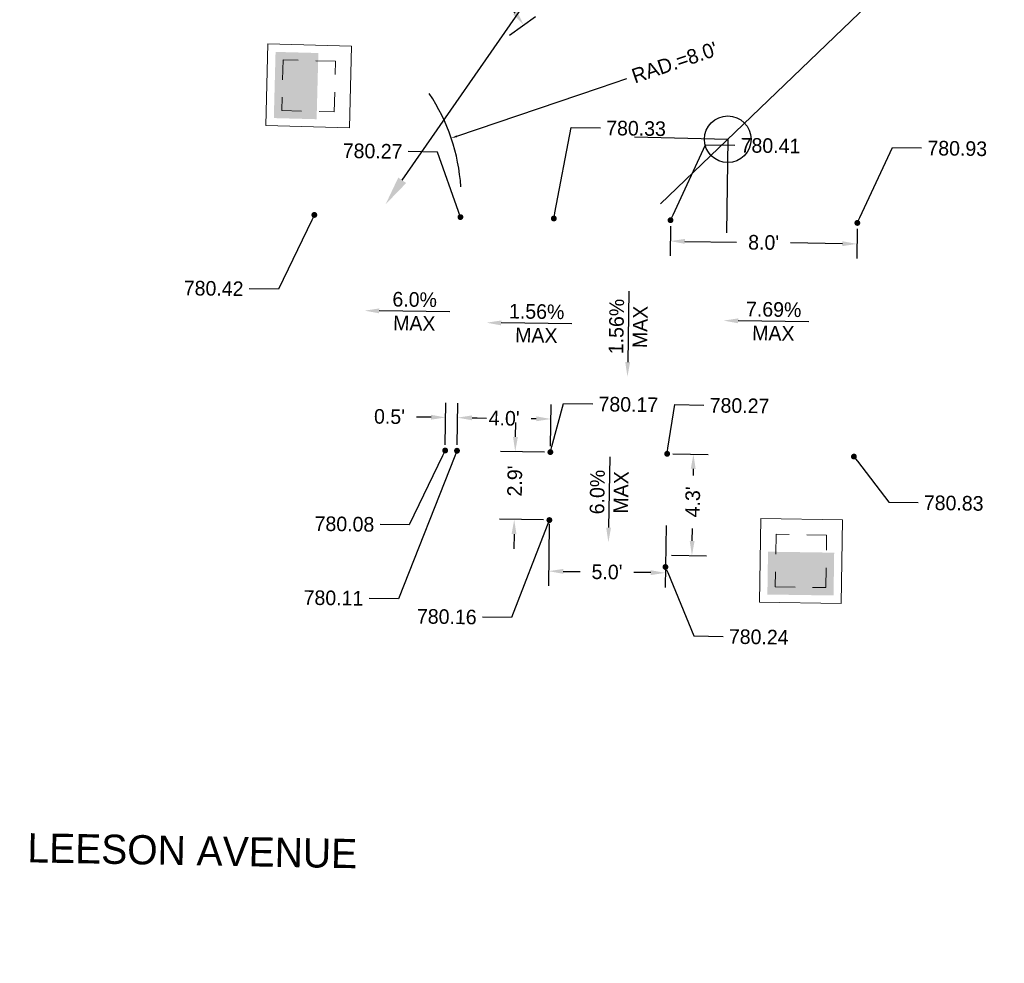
# Model space of a CAD drawing. Header units: feet. Extents: x 1384904 to 1390579, y 443400 to 444295.
# Tile 52 of 57: x 1390013 to 1390056, y 443934 to 443975. Entities that reach past the tile are written whole.
import ezdxf
from ezdxf import colors
from ezdxf.entities.mleader import LeaderData, LeaderLine
from ezdxf.math import Vec2, Vec3

# ---------------------------------------------------------------- set-up
doc = ezdxf.new("R2010")
doc.units = ezdxf.units.FT
doc.header["$MEASUREMENT"] = 0
doc.linetypes.add('drainage01', pattern=[1.6, 0.85, -0.75])
for name, color, linetype in [('DR_P_Cells', 1, 'Continuous'), ('DR_P_Storm_Sewer', 1, 'Continuous'), ('DT_P_Text', 3, 'Continuous'), ('PV_P_Text', 7, 'Continuous'), ('SH_Border', 7, 'Continuous')]:
    doc.layers.add(name, color=color, linetype=linetype)
doc.styles.add('Slanted-Normal', font='font31.shx', dxfattribs={"height": 0.14})
doc.styles.get("Standard").update_dxf_attribs({"font": 'font31.shx'})
doc.dimstyles.get("Standard").update_dxf_attribs({"dimtxt": 0.18, "dimasz": 0.18, "dimexe": 0.18, "dimexo": 0.0625, "dimgap": 0.09, "dimtad": 0, "dimtih": 1, "dimtoh": 1, "dimdec": 4, "dimzin": 0, "dimdsep": 46, "dimtxsty": 'Standard', "dimcen": 0.09, "dimadec": 0, "dimazin": 0, "dimtfac": 1, "dimtdec": 4, "dimtofl": 0, "dimtmove": 0, "dimatfit": 3, "dimfxl": 1, "dimtolj": 1, "dimtzin": 0, "dimarcsym": 0})

# ---------------------------------------------------------------- blocks, each defined once
blk = doc.blocks.new('CB3A-P')
at = {"layer": 'Defpoints', "color": 20, "linetype": 'drainage01', "lineweight": 0}
blk.add_lwpolyline([(1.083, 1.125), (-1.083, 1.125), (-1.083, -1.125), (1.083, -1.125), (1.083, 1.125)], close=True, dxfattribs=at)
at = {"layer": 'DR_P_Cells', "color": 1, "linetype": 'Continuous', "lineweight": 13, "flags": 128}
blk.add_lwpolyline([(-1.75, 1.792), (1.75, 1.792), (1.75, -1.792), (-1.75, -1.792), (-1.75, 1.792)], close=True, dxfattribs=at)
at = {"layer": 'DR_P_Cells', "color": 1, "linetype": 'Continuous', "lineweight": 0, "extrusion": (0, 0, -1)}
blk.add_solid([(1.417, 0.375), (-1.417, 0.375), (1.417, -1.458), (-1.417, -1.458)], dxfattribs=at)
blk = doc.blocks.new('_Dot')
at = {"color": 0, "linetype": 'ByBlock', "lineweight": -2}
blk.add_line((-0.5, 0), (-1, 0), dxfattribs=at)
at = {"color": 0, "linetype": 'ByBlock', "const_width": 0.5}
blk.add_lwpolyline([(-0.25, 0, 1), (0.25, 0, 1)], format="xyb", close=True, dxfattribs=at)
blk = doc.blocks.new('*D1042')
at = {"layer": 'Defpoints', "color": 0, "transparency": 16777216}
for p in [(1390036.125, 443953.469, 781.656), (1390041.124, 443953.395, 781.656), (1390041.091, 443951.117)]:
    blk.add_point(p, dxfattribs=at)
at = {"layer": 'PV_P_Text', "color": 0, "lineweight": -2, "transparency": 16777216}
for p, q in [((1390036.121, 443953.219), (1390036.082, 443950.565)), ((1390041.121, 443953.145), (1390041.081, 443950.492)), ((1390036.716, 443951.181), (1390037.436, 443951.171)), ((1390040.466, 443951.126), (1390039.746, 443951.137))]:
    blk.add_line(p, q, dxfattribs=at)
at = {"layer": 'PV_P_Text', "color": 0, "transparency": 16777216}
for points in [[(1390036.718, 443951.285), (1390036.715, 443951.077), (1390036.091, 443951.19)], [(1390040.467, 443951.23), (1390040.464, 443951.022), (1390041.091, 443951.117)]]:
    blk.add_solid(points, dxfattribs=at)
at = {"layer": 'PV_P_Text', "color": 0, "transparency": 16777216, "insert": (1390038.591, 443951.154), "char_height": 0.625, "attachment_point": 5, "rotation": 359.156}
blk.add_mtext("\\A1;5.0'", dxfattribs=at)
blk = doc.blocks.new('*D1043')
at = {"layer": 'Defpoints', "color": 0, "transparency": 16777216}
for p in [(1390041.313, 443966.211, 1563.311), (1390049.312, 443966.093, 1563.311), (1390049.299, 443965.197)]:
    blk.add_point(p, dxfattribs=at)
at = {"layer": 'PV_P_Text', "color": 0, "lineweight": -2, "transparency": 16777216}
for p, q in [((1390041.309, 443965.961), (1390041.291, 443964.69)), ((1390049.308, 443965.843), (1390049.29, 443964.572)), ((1390041.925, 443965.305), (1390044.144, 443965.273)), ((1390048.674, 443965.206), (1390046.455, 443965.239))]:
    blk.add_line(p, q, dxfattribs=at)
at = {"layer": 'PV_P_Text', "color": 0, "transparency": 16777216}
for points in [[(1390041.926, 443965.41), (1390041.923, 443965.201), (1390041.3, 443965.315)], [(1390048.676, 443965.31), (1390048.672, 443965.102), (1390049.299, 443965.197)]]:
    blk.add_solid(points, dxfattribs=at)
at = {"layer": 'PV_P_Text', "color": 0, "transparency": 16777216, "insert": (1390045.299, 443965.256), "char_height": 0.625, "attachment_point": 5, "rotation": 359.156}
blk.add_mtext("\\A1;8.0'", dxfattribs=at)
blk = doc.blocks.new('*D1044')
at = {"layer": 'Defpoints', "color": 0, "transparency": 16777216}
for p in [(1390032.188, 443957.761), (1390031.66, 443956.352, 780.584), (1390032.167, 443956.345)]:
    blk.add_point(p, dxfattribs=at)
at = {"layer": 'PV_P_Text', "color": 0, "lineweight": -2, "transparency": 16777216}
for p, q in [((1390031.663, 443956.602), (1390031.69, 443958.394)), ((1390032.17, 443956.595), (1390032.197, 443958.386)), ((1390031.056, 443957.778), (1390030.431, 443957.787)), ((1390032.812, 443957.752), (1390033.437, 443957.743))]:
    blk.add_line(p, q, dxfattribs=at)
at = {"layer": 'PV_P_Text', "color": 0, "transparency": 16777216}
for points in [[(1390031.057, 443957.882), (1390031.054, 443957.674), (1390031.68, 443957.769)], [(1390032.814, 443957.856), (1390032.811, 443957.648), (1390032.188, 443957.761)]]:
    blk.add_solid(points, dxfattribs=at)
at = {"layer": 'PV_P_Text', "color": 0, "transparency": 16777216, "insert": (1390029.275, 443957.804), "char_height": 0.625, "attachment_point": 5, "rotation": 359.156}
blk.add_mtext("\\A1;0.5'", dxfattribs=at)
blk = doc.blocks.new('*D1045')
at = {"layer": 'Defpoints', "color": 0, "transparency": 16777216}
for p in [(1390036.187, 443957.702), (1390032.167, 443956.345), (1390036.166, 443956.286)]:
    blk.add_point(p, dxfattribs=at)
at = {"layer": 'PV_P_Text', "color": 0, "lineweight": -2, "transparency": 16777216}
for p, q in [((1390032.17, 443956.595), (1390032.197, 443958.386)), ((1390036.17, 443956.536), (1390036.196, 443958.327)), ((1390032.812, 443957.752), (1390033.03, 443957.749)), ((1390035.562, 443957.711), (1390035.345, 443957.715))]:
    blk.add_line(p, q, dxfattribs=at)
at = {"layer": 'PV_P_Text', "color": 0, "transparency": 16777216}
for points in [[(1390032.814, 443957.856), (1390032.811, 443957.648), (1390032.188, 443957.761)], [(1390035.564, 443957.816), (1390035.561, 443957.607), (1390036.187, 443957.702)]]:
    blk.add_solid(points, dxfattribs=at)
at = {"layer": 'PV_P_Text', "color": 0, "transparency": 16777216, "insert": (1390034.187, 443957.732), "char_height": 0.625, "attachment_point": 5, "rotation": 359.156}
blk.add_mtext("\\A1;4.0'", dxfattribs=at)
blk = doc.blocks.new('*D1047')
at = {"layer": 'Defpoints', "color": 0, "transparency": 16777216}
for p in [(1390036.166, 443956.286, 1.435), (1390034.618, 443953.399), (1390036.123, 443953.377)]:
    blk.add_point(p, dxfattribs=at)
at = {"layer": 'PV_P_Text', "color": 0, "lineweight": -2, "transparency": 16777216}
for p, q in [((1390034.67, 443956.933), (1390034.68, 443957.558)), ((1390035.916, 443956.29), (1390034.036, 443956.317)), ((1390035.873, 443953.381), (1390033.993, 443953.409)), ((1390034.609, 443952.774), (1390034.6, 443952.15))]:
    blk.add_line(p, q, dxfattribs=at)
at = {"layer": 'PV_P_Text', "color": 0, "transparency": 16777216}
for points in [[(1390034.566, 443956.935), (1390034.775, 443956.932), (1390034.661, 443956.308)], [(1390034.505, 443952.776), (1390034.713, 443952.773), (1390034.618, 443953.399)]]:
    blk.add_solid(points, dxfattribs=at)
at = {"layer": 'PV_P_Text', "color": 0, "transparency": 16777216, "insert": (1390034.643, 443955.048), "char_height": 0.625, "attachment_point": 5, "rotation": 89.156}
blk.add_mtext("\\A1;2.9'", dxfattribs=at)
blk = doc.blocks.new('*D1048')
at = {"layer": 'Defpoints', "color": 0, "transparency": 16777216}
for p in [(1390041.166, 443956.212, -780.736), (1390041.102, 443951.873), (1390042.229, 443951.857)]:
    blk.add_point(p, dxfattribs=at)
at = {"layer": 'PV_P_Text', "color": 0, "lineweight": -2, "transparency": 16777216}
for p, q in [((1390041.416, 443956.209), (1390042.918, 443956.187)), ((1390042.284, 443955.571), (1390042.279, 443955.288)), ((1390042.238, 443952.482), (1390042.246, 443953.022)), ((1390041.352, 443951.87), (1390042.854, 443951.848))]:
    blk.add_line(p, q, dxfattribs=at)
at = {"layer": 'PV_P_Text', "color": 0, "transparency": 16777216}
for points in [[(1390042.179, 443955.572), (1390042.388, 443955.569), (1390042.293, 443956.196)], [(1390042.134, 443952.483), (1390042.342, 443952.48), (1390042.229, 443951.857)]]:
    blk.add_solid(points, dxfattribs=at)
at = {"layer": 'PV_P_Text', "color": 0, "transparency": 16777216, "insert": (1390042.263, 443954.155), "char_height": 0.625, "attachment_point": 5, "rotation": 89.156}
blk.add_mtext("\\A1;4.3'", dxfattribs=at)
blk = doc.blocks.new('*D1064')
at = {"layer": 'Defpoints', "color": 0, "transparency": 16777216}
for p in [(1387540.978, 443974.544), (1387672.964, 443972.599), (1387677.04, 443965.292), (1390194.578, 443935.45), (1387670.013, 443772.371)]:
    blk.add_point(p, dxfattribs=at)
at = {"layer": 'DT_P_Text', "color": 0, "lineweight": -2, "transparency": 16777216}
for start, end in [(324.3381, 350.5889), (277.7229, 301.5818)]:
    blk.add_arc((1387672.964, 443972.6), 8.368, start, end, dxfattribs=at)
at = {"layer": 'DT_P_Text', "color": 0, "transparency": 16777216}
for points in [[(1387681.011, 443971.25), (1387681.426, 443971.213), (1387681.33, 443972.476)], [(1387674.101, 443964.1), (1387674.076, 443964.516), (1387672.84, 443964.233)]]:
    blk.add_solid(points, dxfattribs=at)
at = {"layer": 'DT_P_Text', "color": 0, "transparency": 16777216, "insert": (1387678.793, 443966.596), "char_height": 1.25, "attachment_point": 5}
blk.add_mtext('\\A1;90°0\'0"', dxfattribs=at)
blk = doc.blocks.new('*D1065')
at = {"layer": 'Defpoints', "color": 0, "transparency": 16777216}
for p in [(1387895.133, 444137.116), (1387540.978, 443974.544), (1387898.945, 443973.296), (1387891.696, 443959.376), (1390194.578, 443935.45)]:
    blk.add_point(p, dxfattribs=at)
at = {"layer": 'DT_P_Text', "color": 0, "lineweight": -2, "transparency": 16777216}
for start, end in [(56.546, 80.0108), (8.0373, 33.7515)]:
    blk.add_arc((1387891.89, 443969.374), 8.072, start, end, dxfattribs=at)
at = {"layer": 'DT_P_Text', "color": 0, "transparency": 16777216}
for points in [[(1387893.27, 443977.117), (1387893.31, 443977.531), (1387892.046, 443977.445)], [(1387900.09, 443970.516), (1387899.675, 443970.49), (1387899.961, 443969.255)]]:
    blk.add_solid(points, dxfattribs=at)
at = {"layer": 'DT_P_Text', "color": 0, "transparency": 16777216, "insert": (1387897.694, 443974.984), "char_height": 1.25, "attachment_point": 5}
blk.add_mtext('\\A1;89°44\'10"', dxfattribs=at)
blk = doc.blocks.new('*D1066')
at = {"layer": 'Defpoints', "color": 0, "transparency": 16777216}
for p in [(1388170.018, 444145.729), (1387540.978, 443974.544), (1388173.064, 443969.457), (1388165.387, 443955.345), (1390194.578, 443935.45)]:
    blk.add_point(p, dxfattribs=at)
at = {"layer": 'DT_P_Text', "color": 0, "lineweight": -2, "transparency": 16777216}
for start, end in [(55.6454, 80.1702), (7.5921, 34.109)]:
    blk.add_arc((1388165.63, 443965.341), 8.497, start, end, dxfattribs=at)
at = {"layer": 'DT_P_Text', "color": 0, "transparency": 16777216}
for points in [[(1388167.06, 443973.507), (1388167.101, 443973.921), (1388165.837, 443973.836)], [(1388174.261, 443966.476), (1388173.845, 443966.452), (1388174.126, 443965.216)]]:
    blk.add_solid(points, dxfattribs=at)
at = {"layer": 'DT_P_Text', "color": 0, "transparency": 16777216, "insert": (1388171.755, 443971.231), "char_height": 1.25, "attachment_point": 5}
blk.add_mtext('\\A1;89°27\'2"', dxfattribs=at)
blk = doc.blocks.new('*D1067')
at = {"layer": 'Defpoints', "color": 0, "transparency": 16777216}
for p in [(1387540.978, 443974.544), (1388536.58, 443959.876), (1388529.293, 443955.832), (1390194.578, 443935.45), (1388524.619, 443400.178)]:
    blk.add_point(p, dxfattribs=at)
at = {"layer": 'DT_P_Text', "color": 0, "lineweight": -2, "transparency": 16777216}
for start, end in [(187.7578, 214.0032), (236.0186, 260.174)]:
    blk.add_arc((1388536.58, 443959.876), 8.334, start, end, dxfattribs=at)
at = {"layer": 'DT_P_Text', "color": 0, "transparency": 16777216}
for points in [[(1388528.114, 443958.739), (1388528.53, 443958.764), (1388528.247, 443959.999)], [(1388535.177, 443951.872), (1388535.137, 443951.457), (1388536.402, 443951.544)]]:
    blk.add_solid(points, dxfattribs=at)
at = {"layer": 'DT_P_Text', "color": 0, "transparency": 16777216, "insert": (1388530.581, 443954.091), "char_height": 1.25, "attachment_point": 5}
blk.add_mtext('\\A1;89°37\'11"', dxfattribs=at)
blk = doc.blocks.new('*D1068')
at = {"layer": 'Defpoints', "color": 0, "transparency": 16777216}
for p in [(1388548.528, 444294.604), (1387540.978, 443974.544), (1388551.278, 443965.867), (1388540.113, 443949.824), (1390194.578, 443935.45)]:
    blk.add_point(p, dxfattribs=at)
at = {"layer": 'DT_P_Text', "color": 0, "lineweight": -2, "transparency": 16777216}
for start, end in [(51.56, 82.8622), (4.8957, 37.0861)]:
    blk.add_arc((1388540.357, 443959.821), 12.483, start, end, dxfattribs=at)
at = {"layer": 'DT_P_Text', "color": 0, "transparency": 16777216}
for points in [[(1388541.893, 443971.999), (1388541.924, 443972.415), (1388540.662, 443972.3)], [(1388553.003, 443960.893), (1388552.586, 443960.879), (1388552.839, 443959.637)]]:
    blk.add_solid(points, dxfattribs=at)
at = {"layer": 'DT_P_Text', "color": 0, "transparency": 16777216, "insert": (1388549.355, 443968.473), "char_height": 1.25, "attachment_point": 5}
blk.add_mtext('\\A1;89°26\'46"', dxfattribs=at)
blk = doc.blocks.new('*D1069')
at = {"layer": 'Defpoints', "color": 0, "transparency": 16777216}
for p in [(1387540.978, 443974.544), (1388891.872, 443954.644), (1388895.842, 443947.513), (1390194.578, 443935.45), (1388883.325, 443416.879)]:
    blk.add_point(p, dxfattribs=at)
at = {"layer": 'DT_P_Text', "color": 0, "lineweight": -2, "transparency": 16777216}
for start, end in [(324.5503, 350.3708), (277.8746, 301.1614)]:
    blk.add_arc((1388891.872, 443954.642), 8.16, start, end, dxfattribs=at)
at = {"layer": 'DT_P_Text', "color": 0, "transparency": 16777216}
for points in [[(1388899.71, 443953.296), (1388900.125, 443953.258), (1388900.032, 443954.522)], [(1388893.003, 443946.351), (1388892.978, 443946.767), (1388891.743, 443946.483)]]:
    blk.add_solid(points, dxfattribs=at)
at = {"layer": 'DT_P_Text', "color": 0, "transparency": 16777216, "insert": (1388897.553, 443948.784), "char_height": 1.25, "attachment_point": 5}
blk.add_mtext('\\A1;90°3\'59"', dxfattribs=at)
blk = doc.blocks.new('*D1070')
at = {"layer": 'Defpoints', "color": 0, "transparency": 16777216}
for p in [(1389005.131, 444177.177), (1387540.978, 443974.544), (1389009.168, 443958.886), (1388998.333, 443943.075), (1390194.578, 443935.45)]:
    blk.add_point(p, dxfattribs=at)
at = {"layer": 'DT_P_Text', "color": 0, "lineweight": -2, "transparency": 16777216}
for start, end in [(51.7097, 82.387), (5.1056, 36.7305)]:
    blk.add_arc((1388998.623, 443953.069), 12.043, start, end, dxfattribs=at)
at = {"layer": 'DT_P_Text', "color": 0, "transparency": 16777216}
for points in [[(1389000.202, 443964.799), (1389000.235, 443965.214), (1388998.973, 443965.107)], [(1389010.827, 443954.149), (1389010.41, 443954.133), (1389010.665, 443952.892)]]:
    blk.add_solid(points, dxfattribs=at)
at = {"layer": 'DT_P_Text', "color": 0, "transparency": 16777216, "insert": (1389007.323, 443961.397), "char_height": 1.25, "attachment_point": 5}
blk.add_mtext('\\A1;89°10\'51"', dxfattribs=at)
blk = doc.blocks.new('*D1071')
at = {"layer": 'Defpoints', "color": 0, "transparency": 16777216}
for p in [(1389529.023, 444160.851), (1387540.978, 443974.544), (1389519.597, 443952.651), (1389523.362, 443935.339), (1390194.578, 443935.45)]:
    blk.add_point(p, dxfattribs=at)
at = {"layer": 'DT_P_Text', "color": 0, "lineweight": -2, "transparency": 16777216}
for start, end in [(97.1524, 121.1449), (144.1097, 170.5654)]:
    blk.add_arc((1389523.613, 443945.335), 8.345, start, end, dxfattribs=at)
at = {"layer": 'DT_P_Text', "color": 0, "transparency": 16777216}
for points in [[(1389522.563, 443953.823), (1389522.584, 443953.407), (1389523.822, 443953.677)], [(1389515.588, 443946.684), (1389515.173, 443946.722), (1389515.269, 443945.458)]]:
    blk.add_solid(points, dxfattribs=at)
at = {"layer": 'DT_P_Text', "color": 0, "transparency": 16777216, "insert": (1389517.83, 443951.352), "char_height": 1.25, "attachment_point": 5}
blk.add_mtext('\\A1;90°35\'39"', dxfattribs=at)
blk = doc.blocks.new('*D1073')
at = {"layer": 'Defpoints', "color": 0, "transparency": 16777216}
for p in [(1390033.801, 443976.292), (1390032.988, 443975.716), (1390034.21, 443973.99, -1562.391)]:
    blk.add_point(p, dxfattribs=at)
at = {"layer": 'PV_P_Text', "color": 0, "lineweight": -2, "transparency": 16777216}
for p, q in [((1390033.192, 443975.861), (1390034.311, 443976.653)), ((1390033.801, 443976.292), (1390033.44, 443976.802)), ((1390034.662, 443975.076), (1390034.162, 443975.782)), ((1390034.414, 443974.135), (1390035.533, 443974.927))]:
    blk.add_line(p, q, dxfattribs=at)
at = {"layer": 'PV_P_Text', "color": 0, "transparency": 16777216}
for points in [[(1390034.247, 443975.842), (1390034.077, 443975.721), (1390033.801, 443976.292)], [(1390034.747, 443975.136), (1390034.577, 443975.016), (1390035.023, 443974.566)]]:
    blk.add_solid(points, dxfattribs=at)
at = {"layer": 'PV_P_Text', "color": 0, "transparency": 16777216, "insert": (1390032.775, 443977.741), "char_height": 0.625, "attachment_point": 5, "rotation": 305.2935}
blk.add_mtext("\\A1;2.0'", dxfattribs=at)

msp = doc.modelspace()

# ---------------------------------------------------------------- linework, layer by layer
at = {"layer": 'DT_P_Text'}
for points in [[(1390040.87714, 443966.90584), (1390053.66271, 443979.17653)], [(1390039.76447, 443969.78099), (1390043.76308, 443969.67556), (1390043.70416, 443965.67599)]]:
    msp.add_lwpolyline(points, dxfattribs=at)
msp.add_circle((1390043.76308, 443969.67556), 1, dxfattribs=at)
at = {"layer": 'PV_P_Text', "linetype": 'ByBlock', "lineweight": -2}
for points in [[(1390039.53025, 443963.16847), (1390039.47685, 443960.13892)], [(1390031.86233, 443962.28603), (1390028.83264, 443962.33067)], [(1390037.08763, 443961.77041), (1390034.05794, 443961.81504)], [(1390038.7084, 443956.08354), (1390038.66008, 443953.05391)]]:
    msp.add_lwpolyline(points, dxfattribs=at)
at = {"layer": 'PV_P_Text', "linetype": 'ByBlock', "lineweight": -2, "elevation": 781.328}
msp.add_lwpolyline([(1390047.23835, 443961.86018), (1390044.20865, 443961.90482)], dxfattribs=at)
at = {"layer": 'PV_P_Text'}
for points in [[(1390028.8311, 443962.22651), (1390028.20771, 443962.33987), (1390028.83417, 443962.43482)], [(1390034.0564, 443961.71089), (1390033.433, 443961.82425), (1390034.05947, 443961.9192)], [(1390044.20712, 443961.80066, 781.328), (1390043.58372, 443961.91402, 781.328), (1390044.21019, 443962.00897, 781.328)], [(1390039.581, 443960.13709), (1390039.46584, 443959.51402), (1390039.3727, 443960.14076)], [(1390038.76423, 443953.05225), (1390038.65011, 443952.42899), (1390038.55592, 443953.05557)]]:
    msp.add_solid(points, dxfattribs=at)
at = {"layer": 'SH_Border'}
msp.add_lwpolyline([(1390032.3331, 443967.64093, 0.13199479), (1390030.98145, 443971.62855)], format="xyb", dxfattribs=at)

# ---------------------------------------------------------------- block references
at = {"layer": 'DR_P_Storm_Sewer', "color": 1}
for p, rotation in [((1390025.81706, 443971.95985, 780.403), 268.4896142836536), ((1390046.89879, 443951.62741, 780.82171), 359.1559594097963)]:
    msp.add_blockref('CB3A-P', p, dxfattribs=dict(at, rotation=rotation))

# ---------------------------------------------------------------- texts
at = {"layer": 'DT_P_Text', "insert": (1390013.78364, 443939.97954, 780.5878), "char_height": 1.25, "width": 29.678584, "attachment_point": 1, "rotation": 358.961846, "style": 'Slanted-Normal'}
msp.add_mtext('LEESON AVENUE', dxfattribs=at)
at = {"layer": 'PV_P_Text', "char_height": 0.625, "attachment_point": 5}
for s, insert, rotation in [('6.0%', (1390030.35494, 443962.81467), 359.155959), ('1.56%', (1390035.58024, 443962.29904), 359.155959), ('1.56%', (1390038.99726, 443961.66262), 88.990157), ('7.69%', (1390045.73096, 443962.38882, 781.328), 359.155959), ('MAX', (1390030.34003, 443961.80203), 359.155959), ('MAX', (1390040.00985, 443961.64477), 88.990157), ('MAX', (1390045.71604, 443961.37618, 781.328), 359.155959), ('MAX', (1390035.56532, 443961.28641), 359.155959), ('6.0%', (1390038.17793, 443954.5768), 89.086176), ('MAX', (1390039.19055, 443954.56065), 89.086176)]:
    msp.add_mtext(s, dxfattribs=dict(at, insert=insert, rotation=rotation))

# ---------------------------------------------------------------- dimensions: what is measured, and where the dimension line sits
at = {"layer": 'DT_P_Text'}
for base, line1, line2, picture, middle in [((1388551.27813, 443965.86722), ((1387540.978, 443974.544), (1390194.57763, 443935.45023)), ((1388540.11322, 443949.82405), (1388548.52762, 444294.60374)), '*D1068', (1388549.35503, 443968.47325)), ((1389009.16818, 443958.8865), ((1387540.978, 443974.544), (1390194.57763, 443935.45023)), ((1388998.33294, 443943.07455), (1389005.1309, 444177.17687)), '*D1070', (1389007.32318, 443961.39682)), ((1389519.59746, 443952.65059), ((1387540.978, 443974.544), (1390194.57763, 443935.45023)), ((1389523.36155, 443935.33874), (1389529.02312, 444160.85051)), '*D1071', (1389517.83048, 443951.35217)), ((1388173.06391, 443969.45743), ((1387540.978, 443974.544), (1390194.57763, 443935.45023)), ((1388165.38689, 443955.34459), (1388170.01841, 444145.72851)), '*D1066', (1388171.75473, 443971.23141)), ((1387898.94504, 443973.29609), ((1387540.978, 443974.544), (1390194.57763, 443935.45023)), ((1387891.69628, 443959.37596), (1387895.13342, 444137.11607)), '*D1065', (1387897.69389, 443974.98408)), ((1387677.04029, 443965.2921), ((1387670.0134, 443772.37098), (1387672.96367, 443972.59925)), ((1387540.978, 443974.544), (1390194.57763, 443935.45023)), '*D1064', (1387678.79269, 443966.5962)), ((1388529.29261, 443955.83234), ((1388524.61868, 443400.17799), (1388536.57959, 443959.87645)), ((1387540.978, 443974.544), (1390194.57763, 443935.45023)), '*D1067', (1388530.58119, 443954.09076)), ((1388895.84236, 443947.5127), ((1387540.978, 443974.544), (1390194.57763, 443935.45023)), ((1388883.32531, 443416.87915), (1388891.87229, 443954.64389)), '*D1069', (1388897.55345, 443948.78426))]:
    dim = msp.add_angular_dim_2l(base=base, line1=line1, line2=line2, dimstyle='Standard', override={"dimscale": 10, "dimtxt": 0.125, "dimasz": 0.125, "dimgap": 0.05, "dimaunit": 1, "dimadec": 3}, dxfattribs=at)
    dim.commit()
    dim.dimension.update_dxf_attribs({"geometry": picture, "text_midpoint": middle})
at = {"layer": 'PV_P_Text'}
for base, p1, p2, angle, text, picture, middle in [((1390033.80108, 443976.29171, 1562.39119), (1390034.20976, 443973.99033), (1390032.98807, 443975.71621, 1562.39119), 125.293477, "2.0'", '*D1073', (1390032.77537, 443977.74071, 1562.39119)), ((1390032.18755, 443957.76113), (1390031.65963, 443956.35241, 780.58448), (1390032.16668, 443956.34494), 359.155959, "<>'", '*D1044', (1390029.27549, 443957.80403)), ((1390036.18711, 443957.7022), (1390032.16668, 443956.34494), (1390036.16625, 443956.28601), 359.155959, "<>'", '*D1045', (1390034.18733, 443957.73167)), ((1390034.61829, 443953.39941, 780.66126), (1390036.16625, 443956.28601, 782.09615), (1390036.1234, 443953.37724, 780.66126), 269.155959, "<>'", '*D1047', (1390034.64258, 443955.04793, 780.66126)), ((1390042.2288, 443951.85678, 780.73569), (1390041.16571, 443956.21236), (1390041.10178, 443951.87338, 780.73569), 269.155959, "<>'", '*D1048', (1390042.26266, 443954.15513, 780.73569))]:
    dim = msp.add_linear_dim(base=base, p1=p1, p2=p2, angle=angle, text=text, dimstyle='Standard', override={"dimscale": 5, "dimtxt": 0.125, "dimasz": 0.125, "dimexe": 0.125, "dimexo": 0.05, "dimgap": 0.05, "dimtih": 0, "dimtoh": 0, "dimdec": 1}, dxfattribs=at)
    dim.commit()
    dim.dimension.update_dxf_attribs({"geometry": picture, "text_midpoint": middle, "dimtype": 161})
for p1, p2, distance, picture, middle in [((1390041.31301, 443966.21127), (1390049.31215, 443966.09343), -0.89674, '*D1043', (1390045.29937, 443965.25571, -1563.311)), ((1390036.12475, 443953.46888), (1390041.1242, 443953.39523), -2.27872, '*D1042', (1390038.59091, 443951.15359, -781.6555))]:
    dim = msp.add_aligned_dim(p1=p1, p2=p2, distance=distance, text="<>'", dimstyle='Standard', override={"dimscale": 5, "dimtxt": 0.125, "dimasz": 0.125, "dimexe": 0.125, "dimexo": 0.05, "dimgap": 0.05, "dimtih": 0, "dimtoh": 0, "dimdec": 1}, dxfattribs=at)
    dim.commit()
    dim.dimension.update_dxf_attribs({"geometry": picture, "text_midpoint": middle})

# ---------------------------------------------------------------- leaders
at = {"layer": 'DT_P_Text'}
ml = msp.add_multileader_mtext('Standard', dxfattribs=at)
ml.set_content('CURB RAMP #27', color=256)
ml.set_leader_properties()
ml.build(insert=Vec2(0, 0))
ml.multileader.update_dxf_attribs({"text_right_attachment_type": 2, "dogleg_length": 0.25, "arrow_head_size": 1.25, "scale": 10})
ctx = ml.context
ctx.base_point, ctx.scale, ctx.char_height, ctx.arrow_head_size, ctx.landing_gap_size, ctx.plane_origin = Vec3(1390046.73081, 443988.69572), 10, 1.25, 1.25, 0.9, Vec3(1390029.10832, 443966.89113)
ctx.right_attachment = 2
notes = []
notes.append((ctx, [(1, (1, 1, 0), (1390044.23081, 443988.69572), (1, 0), 2.5, [(0, [(1390029.10832, 443966.89113)], 0, [])])]))
ctx.mtext.insert, ctx.mtext.flow_direction = Vec3(1390047.63081, 443989.32072), 5
at = {"layer": 'PV_P_Text'}
ml = msp.add_multileader_mtext('Standard', dxfattribs=at)
ml.set_content("RAD.=8.0'", color=256)
ml.set_leader_properties()
ml.build(insert=Vec2(0, 0))
ml.multileader.update_dxf_attribs({"text_right_attachment_type": 2, "dogleg_length": 0.25, "arrow_head_size": 0.25, "scale": 5})
ctx = ml.context
ctx.base_point, ctx.scale, ctx.char_height, ctx.arrow_head_size, ctx.landing_gap_size, ctx.plane_origin, ctx.plane_x_axis, ctx.plane_y_axis = Vec3(1390039.44697, 443972.27514), 5, 0.625, 0.25, 0.25, Vec3(1390039.21652, 443965.88614), Vec3(0.9470723, 0.32102033), Vec3(-0.32102033, 0.9470723)
ctx.right_attachment = 2
notes.append((ctx, [(0, (1, 1, 0), (1390038.26313, 443971.87387), (0.9470723, 0.32102033), 1.25, [(0, [(1390031.92045, 443969.72395)], 0, [])])]))
ctx.mtext.insert, ctx.mtext.text_direction, ctx.mtext.rotation, ctx.mtext.flow_direction = Vec3(1390039.58342, 443972.65136), Vec3(0.9470723, 0.32102033), 0.32680664, 5
ml = msp.add_multileader_mtext('Standard', dxfattribs=at)
ml.set_content('780.33', color=256)
ml.set_leader_properties()
ml.set_arrow_properties(name='DOT')
ml.build(insert=Vec2(0, 0))
ml.multileader.update_dxf_attribs({"text_right_attachment_type": 2, "dogleg_length": 0.25, "arrow_head_size": 0.25, "scale": 5})
ctx = ml.context
ctx.base_point, ctx.scale, ctx.char_height, ctx.arrow_head_size, ctx.landing_gap_size, ctx.plane_origin, ctx.plane_x_axis, ctx.plane_y_axis = Vec3(1390038.30743, 443970.16694), 5, 0.625, 0.25, 0.25, Vec3(1390035.5812, 443966.25341), Vec3(0.9998915, -0.01473075), Vec3(0.01473075, 0.9998915)
ctx.right_attachment = 2
notes.append((ctx, [(0, (1, 1, 0), (1390037.05757, 443970.18536), (0.9998915, -0.01473075), 1.25, [(0, [(1390036.31356, 443966.28493)], 0, [])])]))
ctx.mtext.insert, ctx.mtext.text_direction, ctx.mtext.rotation, ctx.mtext.flow_direction = Vec3(1390038.56201, 443970.47573), Vec3(0.9998915, -0.01473075), 6.26845402, 5
ml = msp.add_multileader_mtext('Standard', dxfattribs=at)
ml.set_content('780.41', color=256)
ml.set_leader_properties()
ml.set_arrow_properties(name='DOT')
ml.build(insert=Vec2(0, 0))
ml.multileader.update_dxf_attribs({"text_right_attachment_type": 2, "dogleg_length": 0.25, "arrow_head_size": 0.25, "scale": 5})
ctx = ml.context
ctx.base_point, ctx.scale, ctx.char_height, ctx.arrow_head_size, ctx.landing_gap_size, ctx.plane_origin, ctx.plane_x_axis, ctx.plane_y_axis = Vec3(1390044.06509, 443969.42561), 5, 0.625, 0.25, 0.25, Vec3(1390040.58066, 443966.17976), Vec3(0.9998915, -0.01473075), Vec3(0.01473075, 0.9998915)
ctx.right_attachment = 2
notes.append((ctx, [(0, (1, 1, 0), (1390042.81523, 443969.44402), (0.9998915, -0.01473075), 1.25, [(0, [(1390041.31301, 443966.21127)], 0, [])])]))
ctx.mtext.insert, ctx.mtext.text_direction, ctx.mtext.rotation, ctx.mtext.flow_direction = Vec3(1390044.31967, 443969.73439), Vec3(0.9998915, -0.01473075), 6.26845402, 5
ml = msp.add_multileader_mtext('Standard', dxfattribs=at)
ml.set_content('780.27', color=256)
ml.set_leader_properties()
ml.set_arrow_properties(name='DOT')
ml.build(insert=Vec2(0, 0))
ml.multileader.update_dxf_attribs({"text_right_attachment_type": 2, "dogleg_length": 0.25, "arrow_head_size": 0.25, "scale": 5})
ctx = ml.context
ctx.base_point, ctx.scale, ctx.char_height, ctx.arrow_head_size, ctx.landing_gap_size, ctx.plane_origin, ctx.plane_x_axis, ctx.plane_y_axis = Vec3(1390026.47133, 443969.20154, 0.16933), 5, 0.625, 0.25, 0.25, Vec3(1390037.2343, 443966.25882, 0.16933), Vec3(0.9998915, -0.01473075), Vec3(0.01473075, 0.9998915)
ctx.right_attachment, ctx.text_align_type = 2, 2
notes.append((ctx, [(0, (1, 1, 0), (1390031.33092, 443969.12994, 0.16933), (-0.9998915, 0.01473075), 1.25, [(0, [(1390032.31399, 443966.34385, 0.16933)], 0, [])])]))
ctx.mtext.insert, ctx.mtext.text_direction, ctx.mtext.rotation, ctx.mtext.alignment, ctx.mtext.flow_direction = Vec3(1390029.83569, 443969.4645, 0.16933), Vec3(0.9998915, -0.01473075), 6.26845402, 3, 5
ml = msp.add_multileader_mtext('Standard', dxfattribs=at)
ml.set_content('780.93', color=256)
ml.set_leader_properties()
ml.set_arrow_properties(name='DOT')
ml.build(insert=Vec2(0, 0))
ml.multileader.update_dxf_attribs({"text_right_attachment_type": 2, "dogleg_length": 0.25, "arrow_head_size": 0.25, "scale": 5})
ctx = ml.context
ctx.base_point, ctx.scale, ctx.char_height, ctx.arrow_head_size, ctx.landing_gap_size, ctx.plane_origin, ctx.plane_x_axis, ctx.plane_y_axis = Vec3(1390052.06422, 443969.30776), 5, 0.625, 0.25, 0.25, Vec3(1390048.57979, 443966.06191), Vec3(0.9998915, -0.01473075), Vec3(0.01473075, 0.9998915)
ctx.right_attachment = 2
notes.append((ctx, [(0, (1, 1, 0), (1390050.81436, 443969.32617), (0.9998915, -0.01473075), 1.25, [(0, [(1390049.31215, 443966.09343)], 0, [])])]))
ctx.mtext.insert, ctx.mtext.text_direction, ctx.mtext.rotation, ctx.mtext.flow_direction = Vec3(1390052.3188, 443969.61654), Vec3(0.9998915, -0.01473075), 6.26845402, 5
ml = msp.add_multileader_mtext('Standard', dxfattribs=at)
ml.set_content('780.42', color=256)
ml.set_leader_properties()
ml.set_arrow_properties(name='DOT')
ml.build(insert=Vec2(0, 0))
ml.multileader.update_dxf_attribs({"text_right_attachment_type": 2, "dogleg_length": 0.25, "arrow_head_size": 0.25, "scale": 5})
ctx = ml.context
ctx.base_point, ctx.scale, ctx.char_height, ctx.arrow_head_size, ctx.landing_gap_size, ctx.plane_origin, ctx.plane_x_axis, ctx.plane_y_axis = Vec3(1390019.68744, 443963.32384, 782.03311), 5, 0.625, 0.25, 0.25, Vec3(1390025.48501, 443966.43192, 782.03311), Vec3(0.9998915, -0.01473075), Vec3(0.01473075, 0.9998915)
ctx.right_attachment, ctx.text_align_type = 2, 2
notes.append((ctx, [(0, (1, 1, 0), (1390024.52223, 443963.25262, 782.03311), (-0.9998915, 0.01473075), 1.25, [(0, [(1390026.057, 443966.43603, 782.03311)], 0, [])])]))
ctx.mtext.insert, ctx.mtext.text_direction, ctx.mtext.rotation, ctx.mtext.alignment, ctx.mtext.flow_direction = Vec3(1390023.027, 443963.58718, 782.03311), Vec3(0.9998915, -0.01473075), 6.26845402, 3, 5
ml = msp.add_multileader_mtext('Standard', dxfattribs=at)
ml.set_content('780.17', color=256)
ml.set_leader_properties()
ml.set_arrow_properties(name='DOT')
ml.build(insert=Vec2(0, 0))
ml.multileader.update_dxf_attribs({"text_right_attachment_type": 2, "dogleg_length": 0.25, "arrow_head_size": 0.25, "scale": 5})
ctx = ml.context
ctx.base_point, ctx.scale, ctx.char_height, ctx.arrow_head_size, ctx.landing_gap_size, ctx.plane_origin, ctx.plane_x_axis, ctx.plane_y_axis = Vec3(1390037.97838, 443958.34989, 782.09615), 5, 0.625, 0.25, 0.25, Vec3(1390037.08699, 443956.25991, 782.09615), Vec3(0.9998915, -0.01473075), Vec3(0.01473075, 0.9998915)
ctx.right_attachment = 2
notes.append((ctx, [(1, (1, 1, 0), (1390036.72851, 443958.3683, 782.09615), (0.9998915, -0.01473075), 1.25, [(0, [(1390036.16625, 443956.28601, 782.09615)], 0, [])])]))
ctx.mtext.insert, ctx.mtext.text_direction, ctx.mtext.rotation, ctx.mtext.flow_direction = Vec3(1390038.23296, 443958.65867, 782.09615), Vec3(0.9998915, -0.01473075), 6.26845402, 5
ml = msp.add_multileader_mtext('Standard', dxfattribs=at)
ml.set_content('780.27', color=256)
ml.set_leader_properties()
ml.set_arrow_properties(name='DOT')
ml.build(insert=Vec2(0, 0))
ml.multileader.update_dxf_attribs({"text_right_attachment_type": 2, "dogleg_length": 0.25, "arrow_head_size": 0.25, "scale": 5})
ctx = ml.context
ctx.base_point, ctx.scale, ctx.char_height, ctx.arrow_head_size, ctx.landing_gap_size, ctx.plane_origin, ctx.plane_x_axis, ctx.plane_y_axis = Vec3(1390042.73931, 443958.29824, -783.03997), 5, 0.625, 0.25, 0.25, Vec3(1390048.5341, 443956.08855, -783.03997), Vec3(0.9998915, -0.01473075), Vec3(0.01473075, 0.9998915)
ctx.right_attachment = 2
notes.append((ctx, [(0, (1, 1, 0), (1390041.48945, 443958.31665, -783.03997), (0.9998915, -0.01473075), 1.25, [(0, [(1390041.16571, 443956.21236, -783.03997)], 0, [])])]))
ctx.mtext.insert, ctx.mtext.text_direction, ctx.mtext.rotation, ctx.mtext.flow_direction = Vec3(1390042.99389, 443958.60702, -783.03997), Vec3(0.9998915, -0.01473075), 6.26845402, 5
ml = msp.add_multileader_mtext('Standard', dxfattribs=at)
ml.set_content('780.11', color=256)
ml.set_leader_properties()
ml.set_arrow_properties(name='DOT')
ml.build(insert=Vec2(0, 0))
ml.multileader.update_dxf_attribs({"text_right_attachment_type": 2, "dogleg_length": 0.25, "arrow_head_size": 0.25, "scale": 5})
ctx = ml.context
ctx.base_point, ctx.scale, ctx.char_height, ctx.arrow_head_size, ctx.landing_gap_size, ctx.plane_origin, ctx.plane_x_axis, ctx.plane_y_axis = Vec3(1390025.28111, 443950.06887), 5, 0.625, 0.25, 0.25, Vec3(1390033.08743, 443956.31883), Vec3(0.9998915, -0.01473075), Vec3(0.01473075, 0.9998915)
ctx.right_attachment, ctx.text_align_type = 2, 2
notes.append((ctx, [(0, (1, 1, 0), (1390029.65465, 443950.00444), (-0.9998915, 0.01473075), 1.25, [(0, [(1390032.16668, 443956.34494)], 0, [])])]))
ctx.mtext.insert, ctx.mtext.text_direction, ctx.mtext.rotation, ctx.mtext.alignment, ctx.mtext.flow_direction = Vec3(1390028.15941, 443950.339), Vec3(0.9998915, -0.01473075), 6.26845402, 3, 5
ml = msp.add_multileader_mtext('Standard', dxfattribs=at)
ml.set_content('780.08', color=256)
ml.set_leader_properties()
ml.set_arrow_properties(name='DOT')
ml.build(insert=Vec2(0, 0))
ml.multileader.update_dxf_attribs({"text_right_attachment_type": 2, "dogleg_length": 0.25, "arrow_head_size": 0.25, "scale": 5})
ctx = ml.context
ctx.base_point, ctx.scale, ctx.char_height, ctx.arrow_head_size, ctx.landing_gap_size, ctx.plane_origin, ctx.plane_x_axis, ctx.plane_y_axis = Vec3(1390025.25039, 443953.2408, 782.09615), 5, 0.625, 0.25, 0.25, Vec3(1390031.08765, 443956.34829, 782.09615), Vec3(0.9998915, -0.01473075), Vec3(0.01473075, 0.9998915)
ctx.right_attachment, ctx.text_align_type = 2, 2
notes.append((ctx, [(0, (1, 1, 0), (1390030.12486, 443953.16899, 782.09615), (-0.9998915, 0.01473075), 1.25, [(0, [(1390031.65963, 443956.35241, 782.09615)], 0, [])])]))
ctx.mtext.insert, ctx.mtext.text_direction, ctx.mtext.rotation, ctx.mtext.alignment, ctx.mtext.flow_direction = Vec3(1390028.62963, 443953.50355, 782.09615), Vec3(0.9998915, -0.01473075), 6.26845402, 3, 5
ml = msp.add_multileader_mtext('Standard', dxfattribs=at)
ml.set_content('780.83', color=256)
ml.set_leader_properties()
ml.set_arrow_properties(name='DOT')
ml.build(insert=Vec2(0, 0))
ml.multileader.update_dxf_attribs({"text_right_attachment_type": 2, "dogleg_length": 0.25, "arrow_head_size": 0.25, "scale": 5})
ctx = ml.context
ctx.base_point, ctx.scale, ctx.char_height, ctx.arrow_head_size, ctx.landing_gap_size, ctx.plane_origin, ctx.plane_x_axis, ctx.plane_y_axis = Vec3(1390051.91166, 443954.12822), 5, 0.625, 0.25, 0.25, Vec3(1390049.03405, 443956.08119), Vec3(0.9998915, -0.01473075), Vec3(0.01473075, 0.9998915)
ctx.right_attachment = 2
notes.append((ctx, [(0, (1, 1, 0), (1390050.66179, 443954.14664), (0.9998915, -0.01473075), 1.25, [(0, [(1390049.16484, 443956.09451)], 0, [])])]))
ctx.mtext.insert, ctx.mtext.text_direction, ctx.mtext.rotation, ctx.mtext.flow_direction = Vec3(1390052.16623, 443954.43701), Vec3(0.9998915, -0.01473075), 6.26845402, 5
ml = msp.add_multileader_mtext('Standard', dxfattribs=at)
ml.set_content('780.16', color=256)
ml.set_leader_properties()
ml.set_arrow_properties(name='DOT')
ml.build(insert=Vec2(0, 0))
ml.multileader.update_dxf_attribs({"text_right_attachment_type": 2, "dogleg_length": 0.25, "arrow_head_size": 0.25, "scale": 5})
ctx = ml.context
ctx.base_point, ctx.scale, ctx.char_height, ctx.arrow_head_size, ctx.landing_gap_size, ctx.plane_origin, ctx.plane_x_axis, ctx.plane_y_axis = Vec3(1390029.91067, 443949.27058, 780.66126), 5, 0.625, 0.25, 0.25, Vec3(1390036.05136, 443953.36576, 780.66126), Vec3(0.9998915, -0.01473075), Vec3(0.01473075, 0.9998915)
ctx.right_attachment, ctx.text_align_type = 2, 2
notes.append((ctx, [(0, (1, 1, 0), (1390034.50739, 443949.20286, 780.66126), (-0.9998915, 0.01473075), 1.25, [(0, [(1390036.1234, 443953.37724, 780.66126)], 0, [])])]))
ctx.mtext.insert, ctx.mtext.text_direction, ctx.mtext.rotation, ctx.mtext.alignment, ctx.mtext.flow_direction = Vec3(1390033.01216, 443949.53742, 780.66126), Vec3(0.9998915, -0.01473075), 6.26845402, 3, 5
ml = msp.add_multileader_mtext('Standard', dxfattribs=at)
ml.set_content('780.24', color=256)
ml.set_leader_properties()
ml.set_arrow_properties(name='DOT')
ml.build(insert=Vec2(0, 0))
ml.multileader.update_dxf_attribs({"text_right_attachment_type": 2, "dogleg_length": 0.25, "arrow_head_size": 0.25, "scale": 5})
ctx = ml.context
ctx.base_point, ctx.scale, ctx.char_height, ctx.arrow_head_size, ctx.landing_gap_size, ctx.plane_origin, ctx.plane_x_axis, ctx.plane_y_axis = Vec3(1390043.56239, 443948.39946), 5, 0.625, 0.25, 0.25, Vec3(1390040.96356, 443951.35573), Vec3(0.9998915, -0.01473075), Vec3(0.01473075, 0.9998915)
ctx.right_attachment = 2
notes.append((ctx, [(0, (1, 1, 0), (1390042.31253, 443948.41787), (0.9998915, -0.01473075), 1.25, [(0, [(1390041.09435, 443951.36906)], 0, [])])]))
ctx.mtext.insert, ctx.mtext.text_direction, ctx.mtext.rotation, ctx.mtext.flow_direction = Vec3(1390043.81697, 443948.70824), Vec3(0.9998915, -0.01473075), 6.26845402, 5
for ctx, leaders in notes:
    for number, flags, end, landing, length, lines in leaders:
        leader = LeaderData()
        leader.index, (leader.has_last_leader_line, leader.has_dogleg_vector, leader.attachment_direction) = number, flags
        leader.last_leader_point, leader.dogleg_vector, leader.dogleg_length = Vec3(end), Vec3(landing), length
        for number, points, colour, breaks in lines:
            line = LeaderLine()
            line.index, line.vertices, line.color, line.breaks = number, Vec3.list(points), colors.encode_raw_color(colour), breaks
            leader.lines.append(line)
        ctx.leaders.append(leader)

doc.saveas('drawing.dxf')
